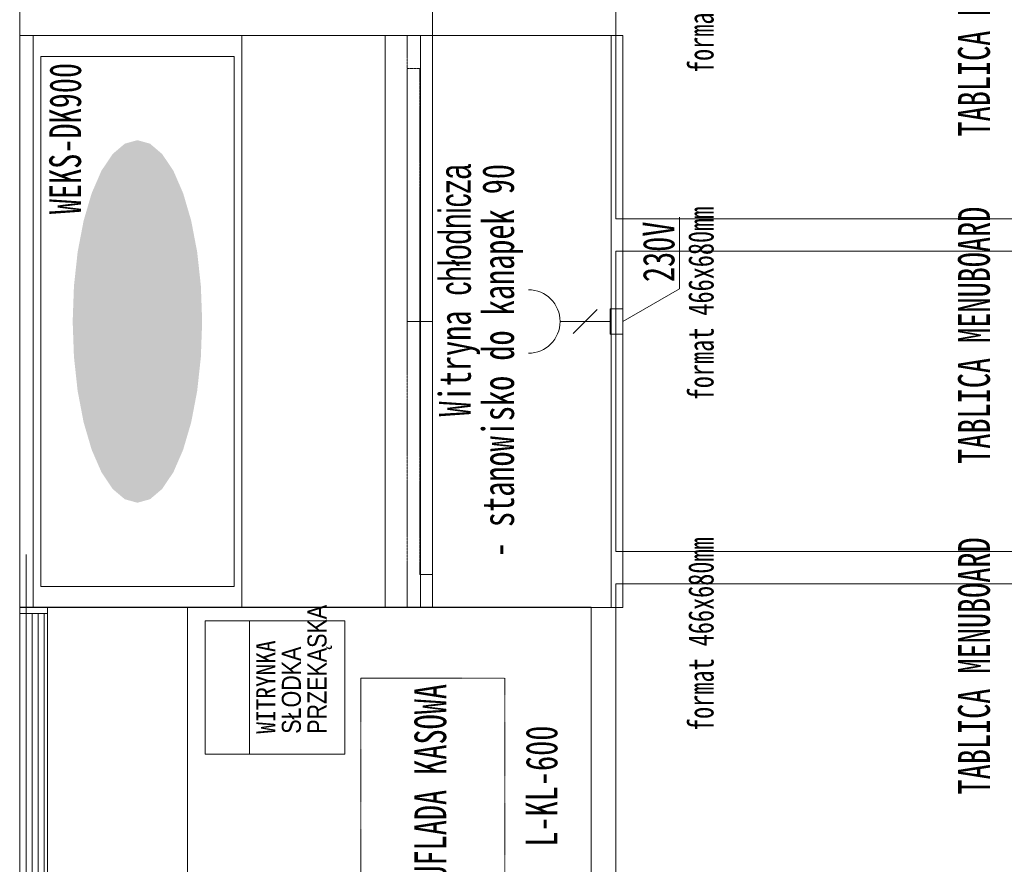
# Model space of a CAD drawing. Header units: centimetres. Extents: x -9388 to 91680, y -1419244 to 50347.
# Tile 25 of 183: x 9360 to 10910, y -704479 to -703150. Entities that reach past the tile are written whole.
import ezdxf

# ---------------------------------------------------------------- set-up
doc = ezdxf.new("R2010")
doc.units = ezdxf.units.CM
doc.linetypes.add('DASHED', pattern=[0.75, 0.5, -0.25])
doc.linetypes.add('HIDDEN2', pattern=[0.1875, 0.125, -0.0625])
for name, color, linetype, lineweight in [('MEBLE PKN_Nr_pióra__101', 7, 'Continuous', 5), ('Q_podkład', 8, 'Continuous', 9), ('Strefy_Nr_pióra__1', 7, 'Continuous', 13), ('Strefy_Nr_pióra__150', 7, 'Continuous', 25), ('Strefy_Nr_pióra__18', 9, 'Continuous', 13), ('Strefy_Nr_pióra__7', 7, 'Continuous', 13)]:
    doc.layers.add(name, color=color, linetype=linetype, lineweight=lineweight)
doc.styles.add('GENERATED_STYLE_2', font='arial.ttf')

# ---------------------------------------------------------------- blocks, each defined once
blk = doc.blocks.new('PAB.01_RZUT PRZYZIEMIA')
at = {"layer": 'Strefy_Nr_pióra__18', "linetype": 'Continuous', "lineweight": 0}
blk.add_hatch(color=8, dxfattribs=at).paths.add_polyline_path([(39545.2, -703910.1), (39565.1, -703904.6), (39584.2, -703888.4), (39601.9, -703862), (39617.3, -703826.6), (39630, -703783.3), (39639.4, -703734), (39645.2, -703680.4), (39647.2, -703624.8), (39645.2, -703569.1), (39639.4, -703515.6), (39630, -703466.3), (39617.3, -703423), (39601.9, -703387.5), (39584.2, -703361.2), (39565.1, -703344.9), (39545.2, -703339.4), (39525.4, -703344.9), (39506.2, -703361.2), (39488.6, -703387.5), (39473.2, -703423), (39460.5, -703466.3), (39451.1, -703515.6), (39445.3, -703569.1), (39443.3, -703624.8), (39445.3, -703680.4), (39451.1, -703734), (39460.5, -703783.3), (39473.2, -703826.6), (39488.6, -703862), (39506.2, -703888.4), (39525.4, -703904.6)])
at = {"layer": 'MEBLE PKN_Nr_pióra__101', "color": 8, "linetype": 'Continuous'}
for p, q in [((39381, -704074.8), (39381, -703174.8)), ((39381, -704074.8), (39381, -703174.8)), ((39935.2, -704074.8), (39935.2, -703174.8)), ((39935.2, -704074.8), (39935.2, -703174.8)), ((39991.3, -703174.7), (39991.3, -704074.7)), ((39991.3, -703174.7), (39991.3, -704074.7)), ((40009.9, -703174.8), (40009.9, -704074.8)), ((40009.9, -703174.8), (40009.9, -704074.8)), ((40291.3, -703174.7), (40291.3, -704074.7)), ((40291.3, -703174.7), (40291.3, -704074.7)), ((40309.9, -703355.9), (40309.9, -703491.9)), ((40309.9, -703355.9), (40309.9, -703491.9)), ((40231.6, -703643.5), (40269.1, -703606)), ((40231.6, -703643.5), (40269.1, -703606)), ((40289.9, -703624.8), (40210.9, -703624.8)), ((40289.9, -703624.8), (40210.9, -703624.8)), ((39369.8, -704127.7), (39369.8, -703991.7)), ((39369.8, -704127.7), (39369.8, -703991.7)), ((39359.9, -704084.7), (39359.9, -704074.7)), ((39359.9, -704074.7), (39403.9, -704074.7)), ((39359.9, -704084.7), (39359.9, -704074.7)), ((39359.9, -704074.7), (39403.9, -704074.7)), ((39359.9, -704084.7), (39403.9, -704084.7)), ((39359.9, -704084.7), (39403.9, -704084.7)), ((39369.8, -704664.7), (39369.8, -704084.7)), ((39369.8, -704664.7), (39369.8, -704084.7)), ((39379.3, -704664.7), (39379.3, -704084.7)), ((39379.3, -704664.7), (39379.3, -704084.7)), ((39388.9, -704664.7), (39388.9, -704084.7)), ((39388.9, -704664.7), (39388.9, -704084.7)), ((39398.5, -704664.7), (39398.5, -704084.7)), ((39398.5, -704664.7), (39398.5, -704084.7)), ((39403.9, -704674.7), (39403.9, -704074.7)), ((39623.9, -704074.7), (39403.9, -704074.7)), ((39403.9, -704074.7), (39403.9, -704674.7)), ((39403.9, -704674.7), (39403.9, -704074.7)), ((39623.9, -704074.7), (39403.9, -704074.7)), ((39403.9, -704074.7), (39403.9, -704674.7)), ((39623.9, -704674.7), (39623.9, -704074.7)), ((39623.9, -704674.7), (39623.9, -704074.7)), ((40309.9, -704074.8), (40309.4, -704074.8)), ((40309.9, -704074.8), (40309.4, -704074.8)), ((39722, -704306.1), (39722, -704096.1)), ((39722, -704306.1), (39722, -704096.1))]:
    blk.add_line(p, q, dxfattribs=at)
at = {"layer": 'MEBLE PKN_Nr_pióra__101', "color": 8, "linetype": 'DASHED'}
blk.add_line((39969.9, -703174.8), (39969.9, -704074.8), dxfattribs=at)
blk.add_line((39969.9, -703174.8), (39969.9, -704074.8), dxfattribs=at)
at = {"layer": 'MEBLE PKN_Nr_pióra__101', "color": 8, "linetype": 'Continuous', "flags": 128}
for points in [[(39359.9, -702174.9), (40215.9, -702174.9), (40215.9, -702224.9), (39409.9, -702224.9), (39409.9, -703124.9), (40009.9, -703124.9), (40009.9, -704074.9), (39709.9, -704074.8), (39709.9, -703174.7), (39359.9, -703174.7)], [(39359.9, -702174.9), (40215.9, -702174.9), (40215.9, -702224.9), (39409.9, -702224.9), (39409.9, -703124.9), (40009.9, -703124.9), (40009.9, -704074.9), (39709.9, -704074.8), (39709.9, -703174.7), (39359.9, -703174.7)], [(40979, -702990.4), (40979, -703463.3), (40298.8, -703463.3), (40298.8, -702990.4)], [(40979, -702990.4), (40979, -703463.3), (40298.8, -703463.3), (40298.8, -702990.4)], [(40309.9, -703174.8), (39359.9, -703174.8), (39359.9, -704074.8), (40309.9, -704074.8)], [(40309.9, -703174.8), (39359.9, -703174.8), (39359.9, -704074.8), (40309.9, -704074.8)], [(40009.9, -704074.8), (39709.9, -704074.8), (39709.9, -703174.8), (40009.9, -703174.8)], [(40009.9, -704074.8), (39709.9, -704074.8), (39709.9, -703174.8), (40009.9, -703174.8)], [(39697.6, -703207.8), (39392.9, -703207.8), (39392.9, -704041.8), (39697.6, -704041.8)], [(39697.6, -703207.8), (39392.9, -703207.8), (39392.9, -704041.8), (39697.6, -704041.8)], [(40979, -703514.2), (40979, -703987.1), (40298.8, -703987.1), (40298.8, -703514.2)], [(40289.9, -703644.8), (40309.9, -703644.8), (40309.9, -703604.8), (40289.9, -703604.8)], [(40289.9, -703644.8), (40309.9, -703644.8), (40309.9, -703604.8), (40289.9, -703604.8)], [(40979, -704037.9), (40979, -704510.8), (40298.8, -704510.8), (40298.8, -704037.9)], [(40979, -704037.9), (40979, -704510.8), (40298.8, -704510.8), (40298.8, -704037.9)], [(40259.9, -704074.7), (39623.9, -704074.7), (39623.9, -704674.7), (40259.9, -704674.7)], [(40259.9, -704074.7), (39623.9, -704074.7), (39623.9, -704674.7), (40259.9, -704674.7)], [(39872, -704306.1), (39652, -704306.1), (39652, -704096.1), (39872, -704096.1)], [(39872, -704306.1), (39652, -704306.1), (39652, -704096.1), (39872, -704096.1)]]:
    blk.add_lwpolyline(points, close=True, dxfattribs=at)
at = {"layer": 'MEBLE PKN_Nr_pióra__101', "color": 8, "linetype": 'DASHED', "flags": 128}
for points in [[(39989.9, -703226.6), (39989.9, -703624.8), (39969.9, -703624.8), (39969.9, -703226.6)], [(39989.9, -703226.6), (39989.9, -703624.8), (39969.9, -703624.8), (39969.9, -703226.6)], [(40009.9, -704023), (40009.9, -703624.8), (39989.9, -703624.8), (39989.9, -704023)], [(40009.9, -704023), (40009.9, -703624.8), (39989.9, -703624.8), (39989.9, -704023)]]:
    blk.add_lwpolyline(points, close=True, dxfattribs=at)
at = {"layer": 'MEBLE PKN_Nr_pióra__101', "color": 8, "linetype": 'Continuous', "flags": 128}
for points in [[(40309.9, -703624.8), (40398.9, -703573.4), (40398.9, -703460.5)], [(40309.9, -703624.8), (40398.9, -703573.4), (40398.9, -703460.5)], [(39989.9, -703496.8), (39989.9, -703553.1), (39989.9, -703624.8)], [(39989.9, -703496.8), (39989.9, -703553.1), (39989.9, -703624.8)], [(39989.9, -703752.7), (39989.9, -703696.5), (39989.9, -703624.8)], [(39989.9, -703752.7), (39989.9, -703696.5), (39989.9, -703624.8)], [(39359.9, -704674.7), (39359.9, -704074.7)], [(39359.9, -704674.7), (39359.9, -704074.7)]]:
    blk.add_lwpolyline(points, dxfattribs=at)
at = {"layer": 'MEBLE PKN_Nr_pióra__101', "color": 8, "linetype": 'HIDDEN2', "flags": 128}
blk.add_lwpolyline([(39897.2, -704186), (39897.2, -704563.2), (40124.1, -704563.2), (40124.1, -704186)], close=True, dxfattribs=at)
blk.add_lwpolyline([(39897.2, -704186), (39897.2, -704563.2), (40124.1, -704563.2), (40124.1, -704186)], close=True, dxfattribs=at)
at = {"layer": 'MEBLE PKN_Nr_pióra__101', "color": 8, "linetype": 'Continuous'}
blk.add_arc((40160.9, -703624.8), 50, 270, 90, dxfattribs=at)
blk.add_arc((40160.9, -703624.8), 50, 270, 90, dxfattribs=at)
at = {"layer": 'Strefy_Nr_pióra__1', "color": 8, "linetype": 'Continuous', "char_height": 50, "attachment_point": 9, "rotation": 90, "style": 'GENERATED_STYLE_2'}
for s, insert in [('\\A1;{\\W0.700000x;\\fMS Gothic|b0|i0|c238|p49;WEKS-DK900}', (39457.3, -703217.8)), ('\\A1;{\\W0.700000x;\\fMS Gothic|b0|i0|c238|p49;230V}', (40391.8, -703467.5))]:
    blk.add_mtext(s, dxfattribs=dict(at, insert=insert))
at = {"layer": 'Strefy_Nr_pióra__1', "color": 8, "linetype": 'Continuous', "insert": (40152.6, -703376.9), "char_height": 50, "attachment_point": 9, "rotation": 90, "line_spacing_factor": 0.81512, "style": 'GENERATED_STYLE_2'}
blk.add_mtext('\\A1;{\\W0.700000x;\\fMS Gothic|b0|i0|c238|p49;Witryna chłodnicza \\P\\fMS Gothic|b0|i0|c238|p49;- stanowisko do kanapek 90}', dxfattribs=at)
at = {"layer": 'Strefy_Nr_pióra__150', "color": 8, "linetype": 'Continuous', "attachment_point": 9, "rotation": 90, "style": 'GENERATED_STYLE_2'}
for s, insert, char_height in [('\\A1;{\\W0.700000x;\\fMS Gothic|b0|i0|c238|p49;format 466x680mm}', (40453.3, -702928.9), 40), ('\\A1;{\\W0.700000x;\\fMS Gothic|b0|i0|c238|p49;TABLICA MENUBOARD}', (40888.5, -702928.9), 50), ('\\A1;{\\W0.700000x;\\fMS Gothic|b0|i0|c238|p49;format 466x680mm}', (40453.3, -703444.1), 40), ('\\A1;{\\W0.700000x;\\fMS Gothic|b0|i0|c238|p49;TABLICA MENUBOARD}', (40888.5, -703444.1), 50), ('\\A1;{\\W0.700000x;\\fMS Gothic|b0|i0|c238|p49;format 466x680mm}', (40453.3, -703964.6), 40), ('\\A1;{\\W0.700000x;\\fMS Gothic|b0|i0|c238|p49;TABLICA MENUBOARD}', (40888.5, -703964.6), 50)]:
    blk.add_mtext(s, dxfattribs=dict(at, insert=insert, char_height=char_height))
at = {"layer": 'Strefy_Nr_pióra__7', "color": 8, "linetype": 'Continuous', "insert": (39851.9, -704273.7), "char_height": 30, "attachment_point": 7, "rotation": 90, "line_spacing_factor": 0.807388, "style": 'GENERATED_STYLE_2'}
blk.add_mtext('\\A1;{\\W0.900000x;\\fMS Gothic|b0|i0|c238|p49;WITRYNKA\\P\\fMS Gothic|b0|i0|c238|p49;SŁODKA\\P\\fMS Gothic|b0|i0|c238|p49;PRZEKĄSKA}', dxfattribs=at)
at = {"layer": 'Strefy_Nr_pióra__7', "color": 8, "linetype": 'Continuous', "char_height": 50, "attachment_point": 9, "rotation": 90, "style": 'GENERATED_STYLE_2'}
for s, insert in [('\\A1;{\\W0.700000x;\\fMS Gothic|b0|i0|c238|p49;SZUFLADA KASOWA}', (40032.4, -704195.4)), ('\\A1;{\\W0.700000x;\\fMS Gothic|b0|i0|c238|p49;L-KL-600}', (40207.4, -704260.9))]:
    blk.add_mtext(s, dxfattribs=dict(at, insert=insert))

msp = doc.modelspace()

# ---------------------------------------------------------------- block references
at = {"layer": 'Q_podkład'}
msp.add_blockref('PAB.01_RZUT PRZYZIEMIA', (-30000, 0), dxfattribs=at)

doc.saveas('drawing.dxf')
